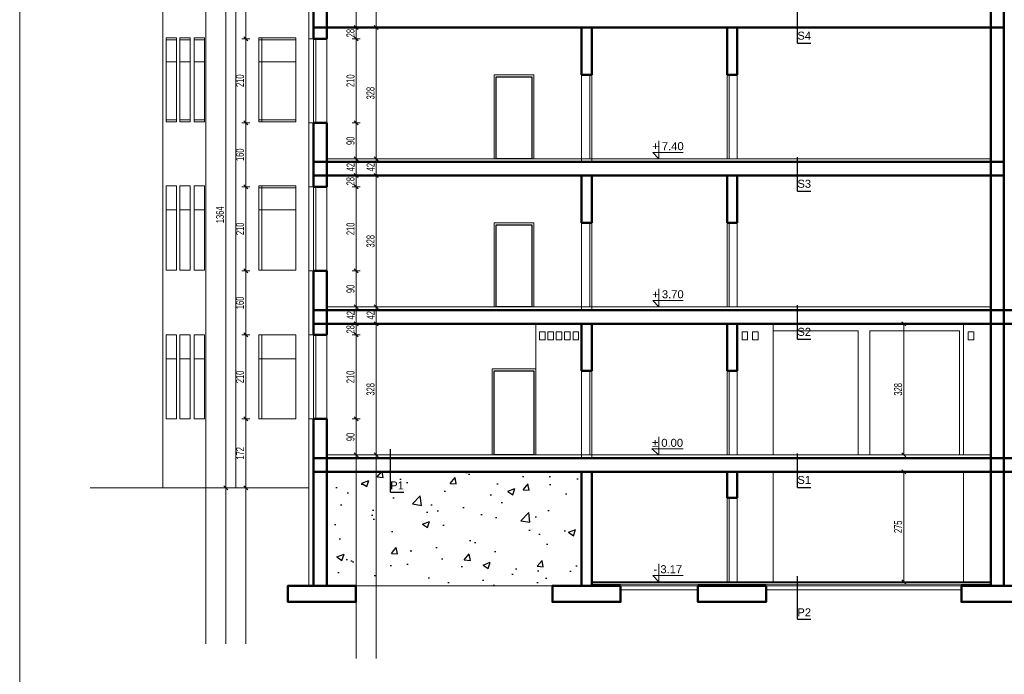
# Model space of a CAD drawing. Header units: millimetres. Extents: x 72202 to 304796, y 21658 to 519946.
# Tile 27 of 93: x 207753 to 210212, y 200618 to 202254. Entities that reach past the tile are written whole.
import ezdxf

# ---------------------------------------------------------------- set-up
doc = ezdxf.new("R2010")
doc.units = ezdxf.units.MM
doc.layers.get('Defpoints').update_dxf_attribs({"color": 3})
for name, color, linetype, lineweight in [('linia - cienka', 250, 'Continuous', 25), ('linia - gruba - projektowana', 170, 'Continuous', 50), ('linia - ściany do wyburzenia', 9, 'Continuous', 5), ('LINIA CIENKA', 7, 'Continuous', 13), ('LINIA WYMIAROWANIE', 1, 'Continuous', 9), ('odnośnik', 7, 'Continuous', 18), ('OPISY', 251, 'Continuous', 9)]:
    doc.layers.add(name, color=color, linetype=linetype, lineweight=lineweight)
doc.layers.add('LINIA-NIE DRUKOWAĆ', color=3, linetype='Continuous', lineweight=20, plot=False)
doc.styles.add('Arial', font='arial.ttf', dxfattribs={"height": 250})
doc.styles.add('simplex', font='arial.ttf')
doc.styles.get("Standard").update_dxf_attribs({"font": 'ARIALN.TTF', "width": 0.75})
doc.dimstyles.new('sebek100', dxfattribs={"dimtxt": 17, "dimasz": 10, "dimexe": 10, "dimexo": 20, "dimgap": 4, "dimtad": 1, "dimrnd": 0.5, "dimtxsty": 'Standard', "dimblk": 'OBLIQUE', "dimcen": 8, "dimclre": 1, "dimazin": 0, "dimtm": 1e-09, "dimtfac": 1, "dimtix": 1, "dimtmove": 1, "dimatfit": 3, "dimldrblk": 'zas', "dimfxl": 0, "dimtolj": 2, "dimlwd": -1, "dimlwe": -1, "dimarcsym": 0})

# ---------------------------------------------------------------- blocks, each defined once
blk = doc.blocks.new('_Oblique')
at = {"color": 0, "linetype": 'ByBlock', "lineweight": -2}
blk.add_line((-0.5, -0.5), (0.5, 0.5), dxfattribs=at)
blk = doc.blocks.new('*D227')
at = {"layer": 'Defpoints', "color": 0, "lineweight": -3, "ltscale": 4}
for p in [(208317.8, 201256), (208503.5, 201256), (208423.1, 201084)]:
    blk.add_point(p, dxfattribs=at)
at = {"layer": 'LINIA WYMIAROWANIE', "ltscale": 4}
for p, q in [((208327.8, 201256), (208307.8, 201256)), ((208327.8, 201084), (208307.8, 201084))]:
    blk.add_line(p, q, dxfattribs=at)
at = {"layer": 'LINIA WYMIAROWANIE', "color": 0, "ltscale": 4}
blk.add_line((208317.8, 201084), (208317.8, 201256), dxfattribs=at)
at = {"layer": 'LINIA WYMIAROWANIE', "color": 0, "ltscale": 4, "xscale": 10, "yscale": 10, "zscale": 10}
for p, rotation in [((208317.8, 201256), 90), ((208317.8, 201084), 270)]:
    blk.add_blockref('_Oblique', p, dxfattribs=dict(at, rotation=rotation))
at = {"layer": 'LINIA WYMIAROWANIE', "color": 0, "lineweight": -3, "ltscale": 4, "insert": (208303.8, 201170), "char_height": 20, "attachment_point": 5, "rotation": 90}
blk.add_mtext('\\A2;172', dxfattribs=at)
blk = doc.blocks.new('zas')
blk = doc.blocks.new('*D228')
at = {"layer": 'Defpoints', "color": 0, "lineweight": -3, "ltscale": 4}
for p in [(208317.8, 201466), (208503.5, 201466), (208503.5, 201256)]:
    blk.add_point(p, dxfattribs=at)
at = {"layer": 'LINIA WYMIAROWANIE', "ltscale": 4}
for p, q in [((208327.8, 201466), (208307.8, 201466)), ((208327.8, 201256), (208307.8, 201256))]:
    blk.add_line(p, q, dxfattribs=at)
at = {"layer": 'LINIA WYMIAROWANIE', "color": 0, "ltscale": 4}
blk.add_line((208317.8, 201256), (208317.8, 201466), dxfattribs=at)
at = {"layer": 'LINIA WYMIAROWANIE', "color": 0, "ltscale": 4, "xscale": 10, "yscale": 10, "zscale": 10}
for p, rotation in [((208317.8, 201466), 90), ((208317.8, 201256), 270)]:
    blk.add_blockref('_Oblique', p, dxfattribs=dict(at, rotation=rotation))
at = {"layer": 'LINIA WYMIAROWANIE', "color": 0, "lineweight": -3, "ltscale": 4, "insert": (208303.6, 201361), "char_height": 20, "attachment_point": 5, "rotation": 90}
blk.add_mtext('\\A2;210', dxfattribs=at)
blk = doc.blocks.new('*D229')
at = {"layer": 'Defpoints', "color": 0, "lineweight": -3, "ltscale": 4}
for p in [(208317.8, 201626), (208503.5, 201626), (208503.5, 201466)]:
    blk.add_point(p, dxfattribs=at)
at = {"layer": 'LINIA WYMIAROWANIE', "ltscale": 4}
for p, q in [((208327.8, 201626), (208307.8, 201626)), ((208327.8, 201466), (208307.8, 201466))]:
    blk.add_line(p, q, dxfattribs=at)
at = {"layer": 'LINIA WYMIAROWANIE', "color": 0, "ltscale": 4}
blk.add_line((208317.8, 201466), (208317.8, 201626), dxfattribs=at)
at = {"layer": 'LINIA WYMIAROWANIE', "color": 0, "ltscale": 4, "xscale": 10, "yscale": 10, "zscale": 10}
for p, rotation in [((208317.8, 201626), 90), ((208317.8, 201466), 270)]:
    blk.add_blockref('_Oblique', p, dxfattribs=dict(at, rotation=rotation))
at = {"layer": 'LINIA WYMIAROWANIE', "color": 0, "lineweight": -3, "ltscale": 4, "insert": (208303.6, 201546), "char_height": 20, "attachment_point": 5, "rotation": 90}
blk.add_mtext('\\A2;160', dxfattribs=at)
blk = doc.blocks.new('*D230')
at = {"layer": 'Defpoints', "color": 0, "lineweight": -3, "ltscale": 4}
for p in [(208317.8, 201836), (208503.5, 201836), (208503.5, 201626)]:
    blk.add_point(p, dxfattribs=at)
at = {"layer": 'LINIA WYMIAROWANIE', "ltscale": 4}
for p, q in [((208327.8, 201836), (208307.8, 201836)), ((208327.8, 201626), (208307.8, 201626))]:
    blk.add_line(p, q, dxfattribs=at)
at = {"layer": 'LINIA WYMIAROWANIE', "color": 0, "ltscale": 4}
blk.add_line((208317.8, 201626), (208317.8, 201836), dxfattribs=at)
at = {"layer": 'LINIA WYMIAROWANIE', "color": 0, "ltscale": 4, "xscale": 10, "yscale": 10, "zscale": 10}
for p, rotation in [((208317.8, 201836), 90), ((208317.8, 201626), 270)]:
    blk.add_blockref('_Oblique', p, dxfattribs=dict(at, rotation=rotation))
at = {"layer": 'LINIA WYMIAROWANIE', "color": 0, "lineweight": -3, "ltscale": 4, "insert": (208303.6, 201731), "char_height": 20, "attachment_point": 5, "rotation": 90}
blk.add_mtext('\\A2;210', dxfattribs=at)
blk = doc.blocks.new('*D231')
at = {"layer": 'Defpoints', "color": 0, "lineweight": -3, "ltscale": 4}
for p in [(208317.8, 201996), (208503.5, 201996), (208503.5, 201836)]:
    blk.add_point(p, dxfattribs=at)
at = {"layer": 'LINIA WYMIAROWANIE', "ltscale": 4}
for p, q in [((208327.8, 201996), (208307.8, 201996)), ((208327.8, 201836), (208307.8, 201836))]:
    blk.add_line(p, q, dxfattribs=at)
at = {"layer": 'LINIA WYMIAROWANIE', "color": 0, "ltscale": 4}
blk.add_line((208317.8, 201836), (208317.8, 201996), dxfattribs=at)
at = {"layer": 'LINIA WYMIAROWANIE', "color": 0, "ltscale": 4, "xscale": 10, "yscale": 10, "zscale": 10}
for p, rotation in [((208317.8, 201996), 90), ((208317.8, 201836), 270)]:
    blk.add_blockref('_Oblique', p, dxfattribs=dict(at, rotation=rotation))
at = {"layer": 'LINIA WYMIAROWANIE', "color": 0, "lineweight": -3, "ltscale": 4, "insert": (208303.6, 201916), "char_height": 20, "attachment_point": 5, "rotation": 90}
blk.add_mtext('\\A2;160', dxfattribs=at)
blk = doc.blocks.new('*D232')
at = {"layer": 'Defpoints', "color": 0, "lineweight": -3, "ltscale": 4}
for p in [(208317.8, 202206), (208503.5, 202206), (208503.5, 201996)]:
    blk.add_point(p, dxfattribs=at)
at = {"layer": 'LINIA WYMIAROWANIE', "ltscale": 4}
for p, q in [((208327.8, 202206), (208307.8, 202206)), ((208327.8, 201996), (208307.8, 201996))]:
    blk.add_line(p, q, dxfattribs=at)
at = {"layer": 'LINIA WYMIAROWANIE', "color": 0, "ltscale": 4}
blk.add_line((208317.8, 201996), (208317.8, 202206), dxfattribs=at)
at = {"layer": 'LINIA WYMIAROWANIE', "color": 0, "ltscale": 4, "xscale": 10, "yscale": 10, "zscale": 10}
for p, rotation in [((208317.8, 202206), 90), ((208317.8, 201996), 270)]:
    blk.add_blockref('_Oblique', p, dxfattribs=dict(at, rotation=rotation))
at = {"layer": 'LINIA WYMIAROWANIE', "color": 0, "lineweight": -3, "ltscale": 4, "insert": (208303.6, 202101), "char_height": 20, "attachment_point": 5, "rotation": 90}
blk.add_mtext('\\A2;210', dxfattribs=at)
blk = doc.blocks.new('*D233')
at = {"layer": 'Defpoints', "color": 0, "lineweight": -3, "ltscale": 4}
for p in [(208317.8, 202448), (208503.5, 202448), (208503.5, 202206)]:
    blk.add_point(p, dxfattribs=at)
at = {"layer": 'LINIA WYMIAROWANIE', "ltscale": 4}
for p, q in [((208327.8, 202448), (208307.8, 202448)), ((208327.8, 202206), (208307.8, 202206))]:
    blk.add_line(p, q, dxfattribs=at)
at = {"layer": 'LINIA WYMIAROWANIE', "color": 0, "ltscale": 4}
blk.add_line((208317.8, 202206), (208317.8, 202448), dxfattribs=at)
at = {"layer": 'LINIA WYMIAROWANIE', "color": 0, "ltscale": 4, "xscale": 10, "yscale": 10, "zscale": 10}
for p, rotation in [((208317.8, 202448), 90), ((208317.8, 202206), 270)]:
    blk.add_blockref('_Oblique', p, dxfattribs=dict(at, rotation=rotation))
at = {"layer": 'LINIA WYMIAROWANIE', "color": 0, "lineweight": -3, "ltscale": 4, "insert": (208303.8, 202327), "char_height": 20, "attachment_point": 5, "rotation": 90}
blk.add_mtext('\\A2;242', dxfattribs=at)
blk = doc.blocks.new('*D234')
at = {"layer": 'Defpoints', "color": 0, "lineweight": -3, "ltscale": 4}
for p in [(208267.8, 202448), (208418.4, 202448), (208434.8, 201084)]:
    blk.add_point(p, dxfattribs=at)
at = {"layer": 'LINIA WYMIAROWANIE', "ltscale": 4}
for p, q in [((208277.8, 202448), (208257.8, 202448)), ((208277.8, 201084), (208257.8, 201084))]:
    blk.add_line(p, q, dxfattribs=at)
at = {"layer": 'LINIA WYMIAROWANIE', "color": 0, "ltscale": 4}
blk.add_line((208267.8, 201084), (208267.8, 202448), dxfattribs=at)
at = {"layer": 'LINIA WYMIAROWANIE', "color": 0, "ltscale": 4, "xscale": 10, "yscale": 10, "zscale": 10}
for p, rotation in [((208267.8, 202448), 90), ((208267.8, 201084), 270)]:
    blk.add_blockref('_Oblique', p, dxfattribs=dict(at, rotation=rotation))
at = {"layer": 'LINIA WYMIAROWANIE', "color": 0, "lineweight": -3, "ltscale": 4, "insert": (208253.6, 201766), "char_height": 20, "attachment_point": 5, "rotation": 90}
blk.add_mtext('\\A2;1364', dxfattribs=at)
blk = doc.blocks.new('*D235')
at = {"layer": 'Defpoints', "color": 0, "lineweight": -3, "ltscale": 4}
for p in [(208520.1, 201256), (208593.7, 201256), (208704.4, 201166)]:
    blk.add_point(p, dxfattribs=at)
at = {"layer": 'LINIA WYMIAROWANIE', "ltscale": 4}
for p, q in [((208583.7, 201256), (208603.7, 201256)), ((208603.7, 201166), (208583.7, 201166))]:
    blk.add_line(p, q, dxfattribs=at)
at = {"layer": 'LINIA WYMIAROWANIE', "color": 0, "ltscale": 4}
blk.add_line((208593.7, 201166), (208593.7, 201256), dxfattribs=at)
at = {"layer": 'LINIA WYMIAROWANIE', "color": 0, "ltscale": 4, "xscale": 10, "yscale": 10, "zscale": 10}
for p, rotation in [((208593.7, 201256), 90), ((208593.7, 201166), 270)]:
    blk.add_blockref('_Oblique', p, dxfattribs=dict(at, rotation=rotation))
at = {"layer": 'LINIA WYMIAROWANIE', "color": 0, "lineweight": -3, "ltscale": 4, "insert": (208579.5, 201211), "char_height": 20, "attachment_point": 5, "rotation": 90}
blk.add_mtext('\\A2;90', dxfattribs=at)
blk = doc.blocks.new('*D236')
at = {"layer": 'Defpoints', "color": 0, "lineweight": -3, "ltscale": 4}
for p in [(208520.1, 201466), (208593.7, 201466), (208520.1, 201256)]:
    blk.add_point(p, dxfattribs=at)
at = {"layer": 'LINIA WYMIAROWANIE', "ltscale": 4}
for p, q in [((208583.7, 201466), (208603.7, 201466)), ((208583.7, 201256), (208603.7, 201256))]:
    blk.add_line(p, q, dxfattribs=at)
at = {"layer": 'LINIA WYMIAROWANIE', "color": 0, "ltscale": 4}
blk.add_line((208593.7, 201256), (208593.7, 201466), dxfattribs=at)
at = {"layer": 'LINIA WYMIAROWANIE', "color": 0, "ltscale": 4, "xscale": 10, "yscale": 10, "zscale": 10}
for p, rotation in [((208593.7, 201466), 90), ((208593.7, 201256), 270)]:
    blk.add_blockref('_Oblique', p, dxfattribs=dict(at, rotation=rotation))
at = {"layer": 'LINIA WYMIAROWANIE', "color": 0, "lineweight": -3, "ltscale": 4, "insert": (208579.5, 201361), "char_height": 20, "attachment_point": 5, "rotation": 90}
blk.add_mtext('\\A2;210', dxfattribs=at)
blk = doc.blocks.new('*D237')
at = {"layer": 'Defpoints', "color": 0, "lineweight": -3, "ltscale": 4}
for p in [(208538.4, 201494), (208593.7, 201494), (208520.1, 201466)]:
    blk.add_point(p, dxfattribs=at)
at = {"layer": 'LINIA WYMIAROWANIE', "ltscale": 4}
for p, q in [((208583.7, 201494), (208603.7, 201494)), ((208583.7, 201466), (208603.7, 201466))]:
    blk.add_line(p, q, dxfattribs=at)
at = {"layer": 'LINIA WYMIAROWANIE', "color": 0, "ltscale": 4}
blk.add_line((208593.7, 201466), (208593.7, 201494), dxfattribs=at)
at = {"layer": 'LINIA WYMIAROWANIE', "color": 0, "ltscale": 4, "xscale": 10, "yscale": 10, "zscale": 10}
for p, rotation in [((208593.7, 201494), 90), ((208593.7, 201466), 270)]:
    blk.add_blockref('_Oblique', p, dxfattribs=dict(at, rotation=rotation))
at = {"layer": 'LINIA WYMIAROWANIE', "color": 0, "lineweight": -3, "ltscale": 4, "insert": (208579.5, 201480), "char_height": 20, "attachment_point": 5, "rotation": 90}
blk.add_mtext('\\A2;28', dxfattribs=at)
blk = doc.blocks.new('*D238')
at = {"layer": 'Defpoints', "color": 0, "lineweight": -3, "ltscale": 4}
for p in [(208520.1, 201536), (208593.7, 201536), (208538.4, 201494)]:
    blk.add_point(p, dxfattribs=at)
at = {"layer": 'LINIA WYMIAROWANIE', "ltscale": 4}
for p, q in [((208583.7, 201536), (208603.7, 201536)), ((208583.7, 201494), (208603.7, 201494))]:
    blk.add_line(p, q, dxfattribs=at)
at = {"layer": 'LINIA WYMIAROWANIE', "color": 0, "ltscale": 4}
blk.add_line((208593.7, 201494), (208593.7, 201536), dxfattribs=at)
at = {"layer": 'LINIA WYMIAROWANIE', "color": 0, "ltscale": 4, "xscale": 10, "yscale": 10, "zscale": 10}
for p, rotation in [((208593.7, 201536), 90), ((208593.7, 201494), 270)]:
    blk.add_blockref('_Oblique', p, dxfattribs=dict(at, rotation=rotation))
at = {"layer": 'LINIA WYMIAROWANIE', "color": 0, "lineweight": -3, "ltscale": 4, "insert": (208579.7, 201515), "char_height": 20, "attachment_point": 5, "rotation": 90}
blk.add_mtext('\\A2;42', dxfattribs=at)
blk = doc.blocks.new('*D239')
at = {"layer": 'Defpoints', "color": 0, "lineweight": -3, "ltscale": 4}
for p in [(208520.1, 201626), (208593.7, 201626), (208520.1, 201536)]:
    blk.add_point(p, dxfattribs=at)
at = {"layer": 'LINIA WYMIAROWANIE', "ltscale": 4}
for p, q in [((208583.7, 201626), (208603.7, 201626)), ((208583.7, 201536), (208603.7, 201536))]:
    blk.add_line(p, q, dxfattribs=at)
at = {"layer": 'LINIA WYMIAROWANIE', "color": 0, "ltscale": 4}
blk.add_line((208593.7, 201536), (208593.7, 201626), dxfattribs=at)
at = {"layer": 'LINIA WYMIAROWANIE', "color": 0, "ltscale": 4, "xscale": 10, "yscale": 10, "zscale": 10}
for p, rotation in [((208593.7, 201626), 90), ((208593.7, 201536), 270)]:
    blk.add_blockref('_Oblique', p, dxfattribs=dict(at, rotation=rotation))
at = {"layer": 'LINIA WYMIAROWANIE', "color": 0, "lineweight": -3, "ltscale": 4, "insert": (208579.5, 201581), "char_height": 20, "attachment_point": 5, "rotation": 90}
blk.add_mtext('\\A2;90', dxfattribs=at)
blk = doc.blocks.new('*D240')
at = {"layer": 'Defpoints', "color": 0, "lineweight": -3, "ltscale": 4}
for p in [(208503.5, 201836), (208593.7, 201836), (208520.1, 201626)]:
    blk.add_point(p, dxfattribs=at)
at = {"layer": 'LINIA WYMIAROWANIE', "ltscale": 4}
for p, q in [((208583.7, 201836), (208603.7, 201836)), ((208583.7, 201626), (208603.7, 201626))]:
    blk.add_line(p, q, dxfattribs=at)
at = {"layer": 'LINIA WYMIAROWANIE', "color": 0, "ltscale": 4}
blk.add_line((208593.7, 201626), (208593.7, 201836), dxfattribs=at)
at = {"layer": 'LINIA WYMIAROWANIE', "color": 0, "ltscale": 4, "xscale": 10, "yscale": 10, "zscale": 10}
for p, rotation in [((208593.7, 201836), 90), ((208593.7, 201626), 270)]:
    blk.add_blockref('_Oblique', p, dxfattribs=dict(at, rotation=rotation))
at = {"layer": 'LINIA WYMIAROWANIE', "color": 0, "lineweight": -3, "ltscale": 4, "insert": (208579.5, 201731), "char_height": 20, "attachment_point": 5, "rotation": 90}
blk.add_mtext('\\A2;210', dxfattribs=at)
blk = doc.blocks.new('*D241')
at = {"layer": 'Defpoints', "color": 0, "lineweight": -3, "ltscale": 4}
for p in [(208520.1, 201864), (208593.7, 201864), (208503.5, 201836)]:
    blk.add_point(p, dxfattribs=at)
at = {"layer": 'LINIA WYMIAROWANIE', "ltscale": 4}
for p, q in [((208583.7, 201864), (208603.7, 201864)), ((208583.7, 201836), (208603.7, 201836))]:
    blk.add_line(p, q, dxfattribs=at)
at = {"layer": 'LINIA WYMIAROWANIE', "color": 0, "ltscale": 4}
blk.add_line((208593.7, 201836), (208593.7, 201864), dxfattribs=at)
at = {"layer": 'LINIA WYMIAROWANIE', "color": 0, "ltscale": 4, "xscale": 10, "yscale": 10, "zscale": 10}
for p, rotation in [((208593.7, 201864), 90), ((208593.7, 201836), 270)]:
    blk.add_blockref('_Oblique', p, dxfattribs=dict(at, rotation=rotation))
at = {"layer": 'LINIA WYMIAROWANIE', "color": 0, "lineweight": -3, "ltscale": 4, "insert": (208579.5, 201850), "char_height": 20, "attachment_point": 5, "rotation": 90}
blk.add_mtext('\\A2;28', dxfattribs=at)
blk = doc.blocks.new('*D242')
at = {"layer": 'Defpoints', "color": 0, "lineweight": -3, "ltscale": 4}
for p in [(208520.1, 201906), (208593.7, 201906), (208520.1, 201864)]:
    blk.add_point(p, dxfattribs=at)
at = {"layer": 'LINIA WYMIAROWANIE', "ltscale": 4}
for p, q in [((208583.7, 201906), (208603.7, 201906)), ((208583.7, 201864), (208603.7, 201864))]:
    blk.add_line(p, q, dxfattribs=at)
at = {"layer": 'LINIA WYMIAROWANIE', "color": 0, "ltscale": 4}
blk.add_line((208593.7, 201864), (208593.7, 201906), dxfattribs=at)
at = {"layer": 'LINIA WYMIAROWANIE', "color": 0, "ltscale": 4, "xscale": 10, "yscale": 10, "zscale": 10}
for p, rotation in [((208593.7, 201906), 90), ((208593.7, 201864), 270)]:
    blk.add_blockref('_Oblique', p, dxfattribs=dict(at, rotation=rotation))
at = {"layer": 'LINIA WYMIAROWANIE', "color": 0, "lineweight": -3, "ltscale": 4, "insert": (208579.7, 201885), "char_height": 20, "attachment_point": 5, "rotation": 90}
blk.add_mtext('\\A2;42', dxfattribs=at)
blk = doc.blocks.new('*D243')
at = {"layer": 'Defpoints', "color": 0, "lineweight": -3, "ltscale": 4}
for p in [(208503.5, 201996), (208593.7, 201996), (208520.1, 201906)]:
    blk.add_point(p, dxfattribs=at)
at = {"layer": 'LINIA WYMIAROWANIE', "ltscale": 4}
for p, q in [((208583.7, 201996), (208603.7, 201996)), ((208583.7, 201906), (208603.7, 201906))]:
    blk.add_line(p, q, dxfattribs=at)
at = {"layer": 'LINIA WYMIAROWANIE', "color": 0, "ltscale": 4}
blk.add_line((208593.7, 201906), (208593.7, 201996), dxfattribs=at)
at = {"layer": 'LINIA WYMIAROWANIE', "color": 0, "ltscale": 4, "xscale": 10, "yscale": 10, "zscale": 10}
for p, rotation in [((208593.7, 201996), 90), ((208593.7, 201906), 270)]:
    blk.add_blockref('_Oblique', p, dxfattribs=dict(at, rotation=rotation))
at = {"layer": 'LINIA WYMIAROWANIE', "color": 0, "lineweight": -3, "ltscale": 4, "insert": (208579.5, 201951), "char_height": 20, "attachment_point": 5, "rotation": 90}
blk.add_mtext('\\A2;90', dxfattribs=at)
blk = doc.blocks.new('*D244')
at = {"layer": 'Defpoints', "color": 0, "lineweight": -3, "ltscale": 4}
for p in [(208503.5, 202206), (208593.7, 202206), (208503.5, 201996)]:
    blk.add_point(p, dxfattribs=at)
at = {"layer": 'LINIA WYMIAROWANIE', "ltscale": 4}
for p, q in [((208583.7, 202206), (208603.7, 202206)), ((208583.7, 201996), (208603.7, 201996))]:
    blk.add_line(p, q, dxfattribs=at)
at = {"layer": 'LINIA WYMIAROWANIE', "color": 0, "ltscale": 4}
blk.add_line((208593.7, 201996), (208593.7, 202206), dxfattribs=at)
at = {"layer": 'LINIA WYMIAROWANIE', "color": 0, "ltscale": 4, "xscale": 10, "yscale": 10, "zscale": 10}
for p, rotation in [((208593.7, 202206), 90), ((208593.7, 201996), 270)]:
    blk.add_blockref('_Oblique', p, dxfattribs=dict(at, rotation=rotation))
at = {"layer": 'LINIA WYMIAROWANIE', "color": 0, "lineweight": -3, "ltscale": 4, "insert": (208579.5, 202101), "char_height": 20, "attachment_point": 5, "rotation": 90}
blk.add_mtext('\\A2;210', dxfattribs=at)
blk = doc.blocks.new('*D245')
at = {"layer": 'Defpoints', "color": 0, "lineweight": -3, "ltscale": 4}
for p in [(208520.1, 202234), (208593.7, 202234), (208503.5, 202206)]:
    blk.add_point(p, dxfattribs=at)
at = {"layer": 'LINIA WYMIAROWANIE', "ltscale": 4}
for p, q in [((208583.7, 202234), (208603.7, 202234)), ((208583.7, 202206), (208603.7, 202206))]:
    blk.add_line(p, q, dxfattribs=at)
at = {"layer": 'LINIA WYMIAROWANIE', "color": 0, "ltscale": 4}
blk.add_line((208593.7, 202206), (208593.7, 202234), dxfattribs=at)
at = {"layer": 'LINIA WYMIAROWANIE', "color": 0, "ltscale": 4, "xscale": 10, "yscale": 10, "zscale": 10}
for p, rotation in [((208593.7, 202234), 90), ((208593.7, 202206), 270)]:
    blk.add_blockref('_Oblique', p, dxfattribs=dict(at, rotation=rotation))
at = {"layer": 'LINIA WYMIAROWANIE', "color": 0, "lineweight": -3, "ltscale": 4, "insert": (208579.5, 202220), "char_height": 20, "attachment_point": 5, "rotation": 90}
blk.add_mtext('\\A2;28', dxfattribs=at)
blk = doc.blocks.new('*D246')
at = {"layer": 'Defpoints', "color": 0, "lineweight": -3, "ltscale": 4}
for p in [(208556.2, 202234), (208556.2, 201906), (208643.7, 201906)]:
    blk.add_point(p, dxfattribs=at)
at = {"layer": 'LINIA WYMIAROWANIE', "ltscale": 4}
for p, q in [((208633.7, 202234), (208653.7, 202234)), ((208633.7, 201906), (208653.7, 201906))]:
    blk.add_line(p, q, dxfattribs=at)
at = {"layer": 'LINIA WYMIAROWANIE', "color": 0, "ltscale": 4}
blk.add_line((208643.7, 202234), (208643.7, 201906), dxfattribs=at)
at = {"layer": 'LINIA WYMIAROWANIE', "color": 0, "ltscale": 4, "xscale": 10, "yscale": 10, "zscale": 10}
for p, rotation in [((208643.7, 202234), 90), ((208643.7, 201906), 270)]:
    blk.add_blockref('_Oblique', p, dxfattribs=dict(at, rotation=rotation))
at = {"layer": 'LINIA WYMIAROWANIE', "color": 0, "lineweight": -3, "ltscale": 4, "insert": (208629.5, 202070), "char_height": 20, "attachment_point": 5, "rotation": 90}
blk.add_mtext('\\A2;328', dxfattribs=at)
blk = doc.blocks.new('*D247')
at = {"layer": 'Defpoints', "color": 0, "lineweight": -3, "ltscale": 4}
for p in [(208556.2, 201906), (208540.3, 201864), (208643.7, 201864)]:
    blk.add_point(p, dxfattribs=at)
at = {"layer": 'LINIA WYMIAROWANIE', "ltscale": 4}
for p, q in [((208633.7, 201906), (208653.7, 201906)), ((208633.7, 201864), (208653.7, 201864))]:
    blk.add_line(p, q, dxfattribs=at)
at = {"layer": 'LINIA WYMIAROWANIE', "color": 0, "ltscale": 4}
blk.add_line((208643.7, 201906), (208643.7, 201864), dxfattribs=at)
at = {"layer": 'LINIA WYMIAROWANIE', "color": 0, "ltscale": 4, "xscale": 10, "yscale": 10, "zscale": 10}
for p, rotation in [((208643.7, 201906), 90), ((208643.7, 201864), 270)]:
    blk.add_blockref('_Oblique', p, dxfattribs=dict(at, rotation=rotation))
at = {"layer": 'LINIA WYMIAROWANIE', "color": 0, "lineweight": -3, "ltscale": 4, "insert": (208629.7, 201885), "char_height": 20, "attachment_point": 5, "rotation": 90}
blk.add_mtext('\\A2;42', dxfattribs=at)
blk = doc.blocks.new('*D248')
at = {"layer": 'Defpoints', "color": 0, "lineweight": -3, "ltscale": 4}
for p in [(208540.3, 201864), (208548.7, 201536), (208643.7, 201536)]:
    blk.add_point(p, dxfattribs=at)
at = {"layer": 'LINIA WYMIAROWANIE', "ltscale": 4}
for p, q in [((208633.7, 201864), (208653.7, 201864)), ((208633.7, 201536), (208653.7, 201536))]:
    blk.add_line(p, q, dxfattribs=at)
at = {"layer": 'LINIA WYMIAROWANIE', "color": 0, "ltscale": 4}
blk.add_line((208643.7, 201864), (208643.7, 201536), dxfattribs=at)
at = {"layer": 'LINIA WYMIAROWANIE', "color": 0, "ltscale": 4, "xscale": 10, "yscale": 10, "zscale": 10}
for p, rotation in [((208643.7, 201864), 90), ((208643.7, 201536), 270)]:
    blk.add_blockref('_Oblique', p, dxfattribs=dict(at, rotation=rotation))
at = {"layer": 'LINIA WYMIAROWANIE', "color": 0, "lineweight": -3, "ltscale": 4, "insert": (208629.5, 201700), "char_height": 20, "attachment_point": 5, "rotation": 90}
blk.add_mtext('\\A2;328', dxfattribs=at)
blk = doc.blocks.new('*D249')
at = {"layer": 'Defpoints', "color": 0, "lineweight": -3, "ltscale": 4}
for p in [(208548.7, 201536), (208550.6, 201494), (208643.7, 201494)]:
    blk.add_point(p, dxfattribs=at)
at = {"layer": 'LINIA WYMIAROWANIE', "ltscale": 4}
for p, q in [((208633.7, 201536), (208653.7, 201536)), ((208633.7, 201494), (208653.7, 201494))]:
    blk.add_line(p, q, dxfattribs=at)
at = {"layer": 'LINIA WYMIAROWANIE', "color": 0, "ltscale": 4}
blk.add_line((208643.7, 201536), (208643.7, 201494), dxfattribs=at)
at = {"layer": 'LINIA WYMIAROWANIE', "color": 0, "ltscale": 4, "xscale": 10, "yscale": 10, "zscale": 10}
for p, rotation in [((208643.7, 201536), 90), ((208643.7, 201494), 270)]:
    blk.add_blockref('_Oblique', p, dxfattribs=dict(at, rotation=rotation))
at = {"layer": 'LINIA WYMIAROWANIE', "color": 0, "lineweight": -3, "ltscale": 4, "insert": (208629.7, 201515), "char_height": 20, "attachment_point": 5, "rotation": 90}
blk.add_mtext('\\A2;42', dxfattribs=at)
blk = doc.blocks.new('*D250')
at = {"layer": 'Defpoints', "color": 0, "lineweight": -3, "ltscale": 4}
for p in [(208550.6, 201494), (208552.5, 201166), (208643.7, 201166)]:
    blk.add_point(p, dxfattribs=at)
at = {"layer": 'LINIA WYMIAROWANIE', "ltscale": 4}
for p, q in [((208633.7, 201494), (208653.7, 201494)), ((208633.7, 201166), (208653.7, 201166))]:
    blk.add_line(p, q, dxfattribs=at)
at = {"layer": 'LINIA WYMIAROWANIE', "color": 0, "ltscale": 4}
blk.add_line((208643.7, 201494), (208643.7, 201166), dxfattribs=at)
at = {"layer": 'LINIA WYMIAROWANIE', "color": 0, "ltscale": 4, "xscale": 10, "yscale": 10, "zscale": 10}
for p, rotation in [((208643.7, 201494), 90), ((208643.7, 201166), 270)]:
    blk.add_blockref('_Oblique', p, dxfattribs=dict(at, rotation=rotation))
at = {"layer": 'LINIA WYMIAROWANIE', "color": 0, "lineweight": -3, "ltscale": 4, "insert": (208629.5, 201330), "char_height": 20, "attachment_point": 5, "rotation": 90}
blk.add_mtext('\\A2;328', dxfattribs=at)
blk = doc.blocks.new('*D251')
at = {"layer": 'Defpoints', "color": 0, "lineweight": -3, "ltscale": 4}
for p in [(209181.8, 201124), (209961.3, 201124), (209181.8, 200849)]:
    blk.add_point(p, dxfattribs=at)
at = {"layer": 'LINIA WYMIAROWANIE', "ltscale": 4}
for p, q in [((209951.3, 201124), (209971.3, 201124)), ((209951.3, 200849), (209971.3, 200849))]:
    blk.add_line(p, q, dxfattribs=at)
at = {"layer": 'LINIA WYMIAROWANIE', "color": 0, "ltscale": 4}
blk.add_line((209961.3, 200849), (209961.3, 201124), dxfattribs=at)
at = {"layer": 'LINIA WYMIAROWANIE', "color": 0, "ltscale": 4, "xscale": 10, "yscale": 10, "zscale": 10}
for p, rotation in [((209961.3, 201124), 90), ((209961.3, 200849), 270)]:
    blk.add_blockref('_Oblique', p, dxfattribs=dict(at, rotation=rotation))
at = {"layer": 'LINIA WYMIAROWANIE', "color": 0, "lineweight": -3, "ltscale": 4, "insert": (209947.1, 200986.5), "char_height": 20, "attachment_point": 5, "rotation": 90}
blk.add_mtext('\\A2;275', dxfattribs=at)
blk = doc.blocks.new('*D253')
at = {"layer": 'Defpoints', "color": 0, "lineweight": -3, "ltscale": 4}
for p in [(209961.3, 201494), (210178.3, 201494), (210178.3, 201166)]:
    blk.add_point(p, dxfattribs=at)
at = {"layer": 'LINIA WYMIAROWANIE', "ltscale": 4}
for p, q in [((209971.3, 201494), (209951.3, 201494)), ((209971.3, 201166), (209951.3, 201166))]:
    blk.add_line(p, q, dxfattribs=at)
at = {"layer": 'LINIA WYMIAROWANIE', "color": 0, "ltscale": 4}
blk.add_line((209961.3, 201166), (209961.3, 201494), dxfattribs=at)
at = {"layer": 'LINIA WYMIAROWANIE', "color": 0, "ltscale": 4, "xscale": 10, "yscale": 10, "zscale": 10}
for p, rotation in [((209961.3, 201494), 90), ((209961.3, 201166), 270)]:
    blk.add_blockref('_Oblique', p, dxfattribs=dict(at, rotation=rotation))
at = {"layer": 'LINIA WYMIAROWANIE', "color": 0, "lineweight": -3, "ltscale": 4, "insert": (209947.1, 201330), "char_height": 20, "attachment_point": 5, "rotation": 90}
blk.add_mtext('\\A2;328', dxfattribs=at)

msp = doc.modelspace()

# ---------------------------------------------------------------- hatches: boundary and pattern name
at = {"layer": 'linia - ściany do wyburzenia', "lineweight": -3, "ltscale": 1.2}
h = msp.add_hatch(dxfattribs=at)
h.set_pattern_fill('AR-CONC', color=256)
h.paths.add_polyline_path([(208643.728, 201124.042), (208643.728, 200839.042), (209156.772, 200839.042), (209156.772, 201124.042)])
h.paths.add_polyline_path([(208593.728, 200839.042), (208643.728, 200839.042), (208643.728, 201124.042), (208593.728, 201124.042)])
h.paths.add_polyline_path([(208593.728, 201124.042), (208520.07, 201124.042), (208520.07, 200839.042), (208593.728, 200839.042)])
h.paths.add_polyline_path([(208675.125, 201068.928), (208719.3, 201068.928), (208719.3, 201110.143), (208675.125, 201110.143)], flags=24)

# ---------------------------------------------------------------- linework, layer by layer
at = {"layer": 'linia - cienka'}
for p, q in [((209695.827, 202194.91), (209695.827, 202291.093)), ((209695.827, 202194.91), (209729.333, 202194.91)), ((209695.827, 201824.91), (209695.827, 201909.923)), ((209695.827, 201824.91), (209729.333, 201824.91)), ((209695.827, 201454.91), (209695.827, 201539.923)), ((209695.827, 201454.91), (209729.333, 201454.91)), ((208678.972, 201072.669), (208678.972, 201180.397)), ((209695.827, 201084.91), (209695.827, 201169.923)), ((208678.972, 201072.669), (208712.478, 201072.669)), ((209695.827, 201084.91), (209729.333, 201084.91)), ((209695.827, 200755.669), (209695.827, 200863.397)), ((209695.827, 200755.669), (209729.333, 200755.669))]:
    msp.add_line(p, q, dxfattribs=at)
at = {"layer": 'linia - gruba - projektowana'}
for p, q in [((208486.877, 202448.042), (208486.877, 202206.042)), ((208520.07, 202206.042), (208520.07, 202448.042)), ((210211.292, 200839.042), (210211.292, 202448.042)), ((210178.292, 200839.042), (210178.292, 202388.042)), ((208486.877, 202234.042), (210211.292, 202234.042)), ((209156.772, 202116.042), (209156.772, 202234.042)), ((209181.772, 202234.042), (209181.772, 202116.042)), ((209520.292, 202116.042), (209520.292, 202234.042)), ((209545.292, 202234.042), (209545.292, 202116.042)), ((208486.877, 202206.042), (208520.07, 202206.042)), ((209156.772, 202116.042), (209181.772, 202116.042)), ((209520.292, 202116.042), (209545.292, 202116.042)), ((208486.877, 201996.042), (208486.877, 201836.042)), ((208486.877, 201996.042), (208520.07, 201996.042)), ((208520.07, 201836.042), (208520.07, 201996.042)), ((208486.877, 201898.042), (210211.292, 201898.042)), ((208486.877, 201864.042), (210211.292, 201864.042)), ((209156.772, 201746.042), (209156.772, 201864.042)), ((209181.772, 201864.042), (209181.772, 201746.042)), ((209520.292, 201746.042), (209520.292, 201864.042)), ((209545.292, 201864.042), (209545.292, 201746.042)), ((208486.877, 201836.042), (208520.07, 201836.042)), ((209156.772, 201746.042), (209181.772, 201746.042)), ((209520.292, 201746.042), (209545.292, 201746.042)), ((208486.877, 201626.042), (208486.877, 201466.042)), ((208486.877, 201626.042), (208520.07, 201626.042)), ((208520.07, 201466.042), (208520.07, 201626.042)), ((208486.877, 201528.042), (210211.292, 201528.042)), ((210210.773, 201528.042), (210509.656, 201528.042)), ((208486.877, 201494.042), (210211.292, 201494.042)), ((209156.772, 201376.042), (209156.772, 201494.042)), ((209181.772, 201494.042), (209181.772, 201376.042)), ((209520.292, 201376.042), (209520.292, 201494.042)), ((209545.292, 201494.042), (209545.292, 201376.042)), ((210210.773, 201494.042), (210509.656, 201494.042)), ((208486.877, 201466.042), (208520.07, 201466.042)), ((209156.772, 201376.042), (209181.772, 201376.042)), ((209520.292, 201376.042), (209545.292, 201376.042)), ((208486.877, 201256.042), (208486.877, 200839.042)), ((208486.877, 201256.042), (208520.07, 201256.042)), ((208520.07, 200839.042), (208520.07, 201256.042)), ((208486.877, 201158.042), (210211.292, 201158.042)), ((210211.292, 201158.042), (210509.656, 201158.042)), ((208486.877, 201124.042), (210211.292, 201124.042)), ((209156.772, 200839.042), (209156.772, 201124.042)), ((209181.772, 201124.042), (209181.772, 200839.042)), ((209520.292, 201059.042), (209520.292, 201124.042)), ((209545.292, 201124.042), (209545.292, 201059.042)), ((210211.292, 201124.042), (210509.656, 201124.042)), ((209520.292, 201059.042), (209545.292, 201059.042)), ((208593.07, 200839.042), (208520.07, 200839.042)), ((209253.772, 200839.042), (209083.772, 200839.042)), ((209617.292, 200839.042), (209447.292, 200839.042)), ((210178.292, 200839.042), (210105.292, 200839.042))]:
    msp.add_line(p, q, dxfattribs=at)
for points in [[(208593.07, 200839.042), (208423.07, 200839.042), (208423.07, 200799.042), (208593.07, 200799.042)], [(209253.772, 200839.042), (209083.772, 200839.042), (209083.772, 200799.042), (209253.772, 200799.042)], [(209617.292, 200839.042), (209447.292, 200839.042), (209447.292, 200799.042), (209617.292, 200799.042)], [(210275.292, 200839.042), (210105.292, 200839.042), (210105.292, 200799.042), (210275.292, 200799.042)]]:
    msp.add_lwpolyline(points, close=True, dxfattribs=at)
at = {"layer": 'LINIA CIENKA'}
for p, q in [((208110.967, 201084.042), (208110.967, 202448.042)), ((208293.106, 201084.042), (208293.106, 202448.042)), ((208475.047, 202448.042), (208475.047, 201100.917)), ((208144.902, 202208.042), (208119.057, 202208.042)), ((208119.057, 201998.042), (208119.057, 202208.042)), ((208144.902, 202208.042), (208144.902, 201998.042)), ((208178.824, 202208.042), (208152.979, 202208.042)), ((208152.979, 201998.042), (208152.979, 202208.042)), ((208178.824, 202208.042), (208178.824, 201998.042)), ((208214.522, 202208.042), (208188.677, 202208.042)), ((208188.677, 201998.042), (208188.677, 202208.042)), ((208214.522, 202208.042), (208214.522, 201998.042)), ((208350.486, 202208.042), (208350.486, 201998.042)), ((208443.296, 202208.042), (208350.486, 202208.042)), ((208358.093, 202208.042), (208358.093, 201998.042)), ((208443.296, 202208.042), (208443.296, 201998.042)), ((208486.877, 202206.042), (208475.047, 202206.042)), ((208486.877, 202206.042), (208486.877, 201996.042)), ((208492.877, 202206.042), (208492.877, 201996.042)), ((208520.07, 202206.042), (208520.07, 201996.042)), ((208144.902, 202203.042), (208119.057, 202203.042)), ((208178.824, 202203.042), (208152.979, 202203.042)), ((208214.522, 202203.042), (208188.677, 202203.042)), ((208443.296, 202203.042), (208350.486, 202203.042)), ((208144.902, 202148.042), (208119.057, 202148.042)), ((208178.824, 202148.042), (208152.979, 202148.042)), ((208214.522, 202148.042), (208188.677, 202148.042)), ((208443.296, 202148.042), (208350.486, 202148.042)), ((209156.772, 201906.042), (209156.772, 202116.042)), ((209176.772, 202116.042), (209176.772, 201906.042)), ((209181.772, 202116.042), (209181.772, 201906.042)), ((209520.292, 201906.042), (209520.292, 202116.042)), ((209525.292, 201906.042), (209525.292, 202116.042)), ((209545.292, 202116.042), (209545.292, 201906.042)), ((208144.902, 202003.042), (208119.057, 202003.042)), ((208144.902, 201998.042), (208119.057, 201998.042)), ((208144.902, 201998.042), (208119.057, 201998.042)), ((208178.824, 202003.042), (208152.979, 202003.042)), ((208178.824, 201998.042), (208152.979, 201998.042)), ((208178.824, 201998.042), (208152.979, 201998.042)), ((208214.522, 202003.042), (208188.677, 202003.042)), ((208214.522, 201998.042), (208188.677, 201998.042)), ((208214.522, 201998.042), (208188.677, 201998.042)), ((208443.296, 202003.042), (208350.486, 202003.042)), ((208443.296, 201998.042), (208350.486, 201998.042)), ((208486.877, 201996.042), (208475.047, 201996.042)), ((208520.07, 201906.042), (210178.292, 201906.042)), ((209181.772, 201906.042), (209156.772, 201906.042)), ((208144.902, 201838.042), (208119.057, 201838.042)), ((208119.057, 201628.042), (208119.057, 201838.042)), ((208144.902, 201838.042), (208144.902, 201628.042)), ((208178.824, 201838.042), (208152.979, 201838.042)), ((208152.979, 201628.042), (208152.979, 201838.042)), ((208178.824, 201838.042), (208178.824, 201628.042)), ((208214.522, 201838.042), (208188.677, 201838.042)), ((208188.677, 201628.042), (208188.677, 201838.042)), ((208214.522, 201838.042), (208214.522, 201628.042)), ((208350.486, 201838.042), (208350.486, 201628.042)), ((208443.296, 201838.042), (208350.486, 201838.042)), ((208358.093, 201838.042), (208358.093, 201628.042)), ((208443.296, 201838.042), (208443.296, 201628.042)), ((208486.877, 201836.042), (208475.047, 201836.042)), ((208486.877, 201836.042), (208486.877, 201626.042)), ((208492.877, 201836.042), (208492.877, 201626.042)), ((208520.07, 201836.042), (208520.07, 201626.042)), ((208443.296, 201833.042), (208350.486, 201833.042)), ((208144.902, 201778.042), (208119.057, 201778.042)), ((208178.824, 201778.042), (208152.979, 201778.042)), ((208214.522, 201778.042), (208188.677, 201778.042)), ((208443.296, 201778.042), (208350.486, 201778.042)), ((209156.772, 201536.042), (209156.772, 201746.042)), ((209176.772, 201746.042), (209176.772, 201536.042)), ((209181.772, 201746.042), (209181.772, 201536.042)), ((209520.292, 201536.042), (209520.292, 201746.042)), ((209525.292, 201536.042), (209525.292, 201746.042)), ((209545.292, 201746.042), (209545.292, 201536.042)), ((208144.902, 201628.042), (208119.057, 201628.042)), ((208178.824, 201628.042), (208152.979, 201628.042)), ((208214.522, 201628.042), (208188.677, 201628.042)), ((208443.296, 201628.042), (208350.486, 201628.042)), ((208486.877, 201626.042), (208475.047, 201626.042)), ((208520.07, 201536.042), (210178.292, 201536.042)), ((209181.772, 201536.042), (209156.772, 201536.042)), ((209042.564, 201166.042), (209042.564, 201494.042)), ((209635.292, 201166.042), (209635.292, 201494.042)), ((210110.292, 201166.042), (210110.292, 201494.042)), ((208144.902, 201466.042), (208119.057, 201466.042)), ((208119.057, 201256.042), (208119.057, 201466.042)), ((208144.902, 201466.042), (208144.902, 201256.042)), ((208178.824, 201466.042), (208152.979, 201466.042)), ((208152.979, 201256.042), (208152.979, 201466.042)), ((208178.824, 201466.042), (208178.824, 201256.042)), ((208214.522, 201466.042), (208188.677, 201466.042)), ((208188.677, 201256.042), (208188.677, 201466.042)), ((208214.522, 201466.042), (208214.522, 201256.042)), ((208350.486, 201466.042), (208350.486, 201256.042)), ((208443.296, 201466.042), (208350.486, 201466.042)), ((208358.093, 201466.042), (208358.093, 201256.042)), ((208443.296, 201466.042), (208443.296, 201256.042)), ((208486.877, 201466.042), (208475.047, 201466.042)), ((208486.877, 201466.042), (208486.877, 201256.042)), ((208492.877, 201466.042), (208492.877, 201256.042)), ((208520.07, 201466.042), (208520.07, 201256.042)), ((209557.292, 201474.042), (209571.292, 201474.042)), ((209557.292, 201454.042), (209557.292, 201474.042)), ((209571.292, 201474.042), (209571.292, 201454.042)), ((209583.292, 201474.042), (209597.292, 201474.042)), ((209583.292, 201454.042), (209583.292, 201474.042)), ((209597.292, 201474.042), (209597.292, 201454.042)), ((209635.292, 201476.042), (209847.292, 201476.042)), ((209847.292, 201166.042), (209847.292, 201476.042)), ((209876.292, 201166.042), (209876.292, 201476.042)), ((209876.292, 201476.042), (210100.292, 201476.042)), ((210100.292, 201166.042), (210100.292, 201476.042)), ((210122.292, 201474.042), (210136.292, 201474.042)), ((210122.292, 201454.042), (210122.292, 201474.042)), ((210136.292, 201474.042), (210136.292, 201454.042)), ((209571.292, 201454.042), (209557.292, 201454.042)), ((209597.292, 201454.042), (209583.292, 201454.042)), ((210136.292, 201454.042), (210122.292, 201454.042)), ((208144.902, 201406.042), (208119.057, 201406.042)), ((208178.824, 201406.042), (208152.979, 201406.042)), ((208214.522, 201406.042), (208188.677, 201406.042)), ((208443.296, 201406.042), (208350.486, 201406.042)), ((209156.772, 201166.042), (209156.772, 201376.042)), ((209176.772, 201376.042), (209176.772, 201166.042)), ((209181.772, 201376.042), (209181.772, 201166.042)), ((209520.292, 201166.042), (209520.292, 201376.042)), ((209525.292, 201166.042), (209525.292, 201376.042)), ((209545.292, 201376.042), (209545.292, 201166.042)), ((208144.902, 201256.042), (208119.057, 201256.042)), ((208178.824, 201256.042), (208152.979, 201256.042)), ((208214.522, 201256.042), (208188.677, 201256.042)), ((208443.296, 201256.042), (208350.486, 201256.042)), ((208486.877, 201256.042), (208475.047, 201256.042)), ((208520.07, 201166.042), (210178.292, 201166.042)), ((209181.772, 201166.042), (209156.772, 201166.042)), ((208475.047, 201124.042), (208475.047, 200839.042)), ((209635.292, 201124.042), (209635.292, 200849.042)), ((210110.292, 201124.042), (210110.292, 200849.042)), ((208475.047, 201084.042), (207928.886, 201084.042)), ((209520.292, 200849.042), (209520.292, 201059.042)), ((209525.292, 200849.042), (209525.292, 201059.042)), ((209545.292, 201059.042), (209545.292, 200849.042)), ((209181.772, 200849.042), (209520.292, 200849.042)), ((209181.772, 200847.042), (209520.292, 200847.042)), ((209181.772, 200843.042), (209520.292, 200843.042)), ((209447.292, 200839.042), (209253.772, 200839.042)), ((209447.292, 200839.042), (209253.772, 200839.042)), ((209447.292, 200829.042), (209253.772, 200829.042)), ((209520.292, 200849.042), (210178.292, 200849.042)), ((209520.292, 200847.042), (210178.292, 200847.042)), ((209520.292, 200843.042), (210178.292, 200843.042)), ((210105.292, 200839.042), (209617.292, 200839.042)), ((210105.292, 200839.042), (209617.292, 200839.042)), ((210105.292, 200829.042), (209617.292, 200829.042))]:
    msp.add_line(p, q, dxfattribs=at)
for points in [[(207753.292, 200489.042), (207753.292, 203316.491), (211583.292, 203316.491), (211583.292, 200489.042)], [(208938.146, 202116.042), (209037.564, 202116.042), (209037.564, 201906.042), (208938.146, 201906.042)], [(208938.146, 201746.042), (209037.564, 201746.042), (209037.564, 201536.042), (208938.146, 201536.042)], [(209051.768, 201474.042), (209065.768, 201474.042), (209065.768, 201454.042), (209051.768, 201454.042)], [(209072.617, 201474.042), (209086.617, 201474.042), (209086.617, 201454.042), (209072.617, 201454.042)], [(209093.466, 201474.042), (209107.466, 201474.042), (209107.466, 201454.042), (209093.466, 201454.042)], [(209114.315, 201474.042), (209128.315, 201474.042), (209128.315, 201454.042), (209114.315, 201454.042)], [(209135.164, 201474.042), (209149.164, 201474.042), (209149.164, 201454.042), (209135.164, 201454.042)], [(208933.146, 201381.042), (209042.564, 201381.042), (209042.564, 201166.042), (208933.146, 201166.042)]]:
    msp.add_lwpolyline(points, close=True, dxfattribs=at)
at = {"layer": 'LINIA WYMIAROWANIE', "lineweight": -3, "ltscale": 1.2}
for p, q in [((209156.772, 202116.042), (209181.772, 202116.042)), ((209520.292, 202116.042), (209545.292, 202116.042)), ((209156.772, 201746.042), (209181.772, 201746.042)), ((209520.292, 201746.042), (209545.292, 201746.042))]:
    msp.add_line(p, q, dxfattribs=at)
at = {"layer": 'LINIA WYMIAROWANIE', "color": 8, "lineweight": -3, "ltscale": 4}
for points in [[(208943.146, 202111.042), (209032.564, 202111.042), (209032.564, 201906.042), (208943.146, 201906.042)], [(208943.146, 201741.042), (209032.564, 201741.042), (209032.564, 201536.042), (208943.146, 201536.042)], [(208938.146, 201376.042), (209037.564, 201376.042), (209037.564, 201166.042), (208938.146, 201166.042)]]:
    msp.add_lwpolyline(points, close=True, dxfattribs=at)
at = {"layer": 'LINIA-NIE DRUKOWAĆ'}
for p, q in [((208217.818, 200694.042), (208217.818, 202771.022)), ((208267.818, 200694.042), (208267.818, 202771.022)), ((208317.818, 200694.042), (208317.818, 202771.022)), ((208593.728, 200657.542), (208593.728, 202734.522)), ((208643.728, 200657.542), (208643.728, 202734.522)), ((209156.772, 201898.042), (209156.772, 201906.042)), ((209156.772, 201898.042), (209156.772, 201906.042)), ((209181.772, 201906.042), (209181.772, 201898.042)), ((209181.772, 201906.042), (209181.772, 201898.042)), ((209156.772, 201528.042), (209156.772, 201536.042)), ((209156.772, 201528.042), (209156.772, 201536.042)), ((209181.772, 201536.042), (209181.772, 201528.042)), ((209181.772, 201536.042), (209181.772, 201528.042)), ((209156.772, 201158.042), (209156.772, 201166.042)), ((209181.772, 201166.042), (209181.772, 201158.042))]:
    msp.add_line(p, q, dxfattribs=at)
msp.add_lwpolyline([(208520.07, 201124.042), (209156.772, 201124.042), (209156.772, 200839.042), (208520.07, 200839.042)], close=True, dxfattribs=at)
at = {"layer": 'odnośnik', "ltscale": 100}
for p, q in [((209349.181, 201951.08), (209349.181, 201906.042)), ((209349.181, 201906.042), (209334.251, 201921.587)), ((209334.251, 201921.587), (209410.133, 201921.587)), ((209349.181, 201581.08), (209349.181, 201536.042)), ((209349.181, 201536.042), (209334.251, 201551.587)), ((209334.251, 201551.587), (209410.133, 201551.587)), ((209349.181, 201211.08), (209349.181, 201166.042)), ((209349.181, 201166.042), (209332.23, 201181.587)), ((209332.23, 201181.587), (209410.133, 201181.587)), ((209349.181, 200894.08), (209349.181, 200849.042)), ((209349.181, 200849.042), (209334.251, 200864.587)), ((209334.251, 200864.587), (209410.133, 200864.587))]:
    msp.add_line(p, q, dxfattribs=at)

# ---------------------------------------------------------------- texts
at = {"layer": 'odnośnik', "ltscale": 100, "char_height": 20, "width": 138.64998, "attachment_point": 1, "style": 'Arial'}
for s, insert in [('+ 7.40', (209333.038, 201947.499)), ('+ 3.70', (209333.038, 201577.499)), ('± 0.00', (209332.547, 201206.321)), ('- 3.17', (209336.268, 200890.499))]:
    msp.add_mtext(s, dxfattribs=dict(at, insert=insert))
at = {"layer": 'OPISY', "char_height": 20, "width": 33.50597, "attachment_point": 5, "style": 'simplex'}
for s, insert in [('S4', (209712.58, 202213.49)), ('S3', (209712.58, 201843.49)), ('S2', (209712.58, 201473.49)), ('P1', (208695.725, 201089.89)), ('S1', (209712.58, 201103.49)), ('P2', (209712.58, 200772.89))]:
    msp.add_mtext(s, dxfattribs=dict(at, insert=insert))

# ---------------------------------------------------------------- dimensions: what is measured, and where the dimension line sits
at = {"layer": 'LINIA WYMIAROWANIE', "lineweight": -3, "ltscale": 4}
for base, p1, p2, picture, middle in [((208267.818, 202448.042), (208434.754, 201084.042), (208418.411, 202448.042), '*D234', (208253.607, 201766.042)), ((208317.818, 202448.042), (208503.473, 202206.042), (208503.473, 202448.042), '*D233', (208303.777, 202327.042)), ((208593.728, 202234.042), (208503.473, 202206.042), (208520.07, 202234.042), '*D245', (208579.517, 202220.042)), ((208643.728, 201906.042), (208556.177, 202234.042), (208556.177, 201906.042), '*D246', (208629.517, 202070.042)), ((208317.818, 202206.042), (208503.473, 201996.042), (208503.473, 202206.042), '*D232', (208303.607, 202101.042)), ((208593.728, 202206.042), (208503.473, 201996.042), (208503.473, 202206.042), '*D244', (208579.517, 202101.042)), ((208317.818, 201996.042), (208503.473, 201836.042), (208503.473, 201996.042), '*D231', (208303.607, 201916.042)), ((208593.728, 201996.042), (208520.07, 201906.042), (208503.473, 201996.042), '*D243', (208579.517, 201951.042)), ((208593.728, 201906.042), (208520.07, 201864.042), (208520.07, 201906.042), '*D242', (208579.687, 201885.042)), ((208643.728, 201864.042), (208556.177, 201906.042), (208540.252, 201864.042), '*D247', (208629.687, 201885.042)), ((208593.728, 201864.042), (208503.473, 201836.042), (208520.07, 201864.042), '*D241', (208579.517, 201850.042)), ((208643.728, 201536.042), (208540.252, 201864.042), (208548.719, 201536.042), '*D248', (208629.517, 201700.042)), ((208317.818, 201836.042), (208503.473, 201626.042), (208503.473, 201836.042), '*D230', (208303.607, 201731.042)), ((208593.728, 201836.042), (208520.07, 201626.042), (208503.473, 201836.042), '*D240', (208579.517, 201731.042)), ((208317.818, 201626.042), (208503.473, 201466.042), (208503.473, 201626.042), '*D229', (208303.607, 201546.042)), ((208593.728, 201626.042), (208520.07, 201536.042), (208520.07, 201626.042), '*D239', (208579.517, 201581.042)), ((208593.728, 201536.042), (208538.432, 201494.042), (208520.07, 201536.042), '*D238', (208579.687, 201515.042)), ((208643.728, 201494.042), (208548.719, 201536.042), (208550.594, 201494.042), '*D249', (208629.687, 201515.042)), ((208593.728, 201494.042), (208520.07, 201466.042), (208538.432, 201494.042), '*D237', (208579.517, 201480.042)), ((208643.728, 201166.042), (208550.594, 201494.042), (208552.509, 201166.042), '*D250', (208629.517, 201330.042)), ((209961.291, 201494.042), (210178.292, 201166.042), (210178.292, 201494.042), '*D253', (209947.08, 201330.042)), ((208317.818, 201466.042), (208503.473, 201256.042), (208503.473, 201466.042), '*D228', (208303.607, 201361.042)), ((208593.728, 201466.042), (208520.07, 201256.042), (208520.07, 201466.042), '*D236', (208579.517, 201361.042)), ((208317.818, 201256.042), (208423.07, 201084.042), (208503.473, 201256.042), '*D227', (208303.777, 201170.042)), ((208593.728, 201256.042), (208704.361, 201166.042), (208520.07, 201256.042), '*D235', (208579.517, 201211.042)), ((209961.291, 201124.042), (209181.772, 200849.042), (209181.772, 201124.042), '*D251', (209947.08, 200986.542))]:
    dim = msp.add_linear_dim(base=base, p1=p1, p2=p2, angle=90, dimstyle='sebek100', override={"dimtxt": 20, "dimrnd": 0, "dimclre": 256, "dimtfill": 1, "dimarcsym": 2}, dxfattribs=at)
    dim.commit()
    dim.dimension.update_dxf_attribs({"geometry": picture, "text_midpoint": middle})

doc.saveas('drawing.dxf')
